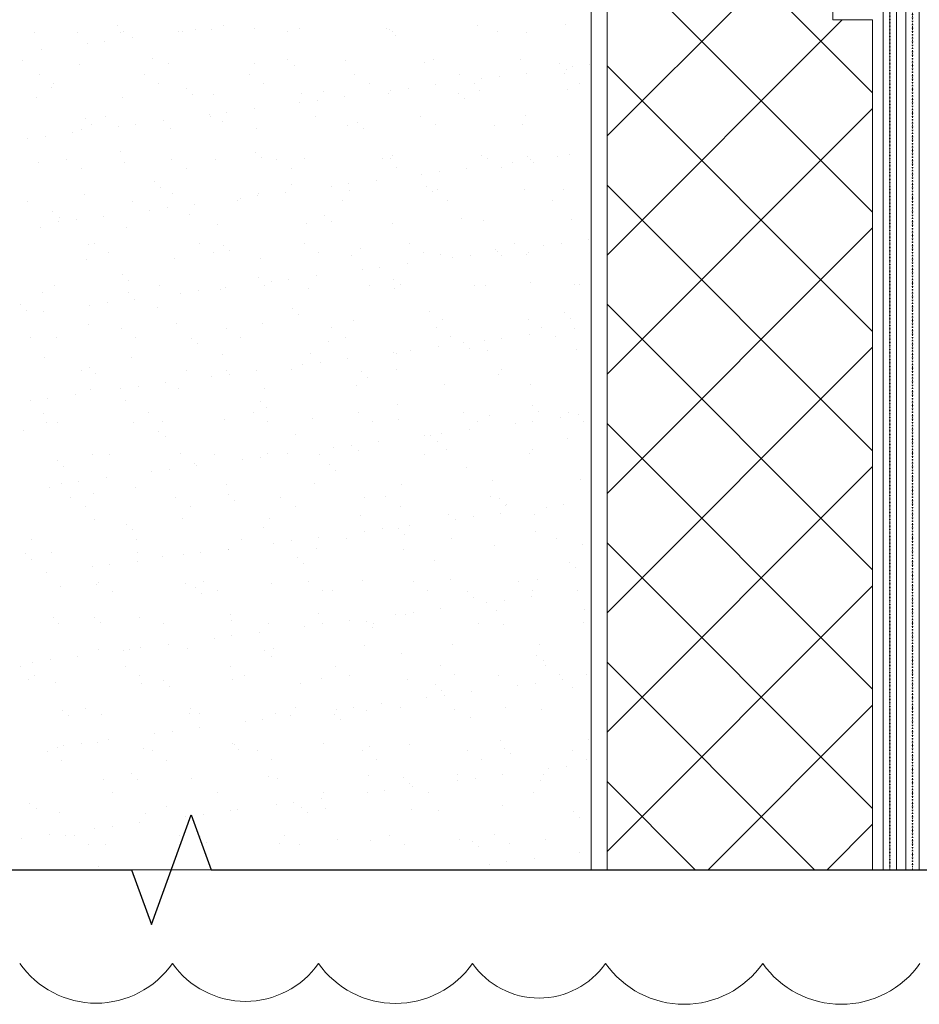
# Model space of a CAD drawing. Header units: millimetres. Extents: x 349531 to 1063351, y -131924 to 96186.
# Tile 31 of 230: x 474520 to 477907, y -61468 to -57762. Entities that reach past the tile are written whole.
import ezdxf

# ---------------------------------------------------------------- set-up
doc = ezdxf.new("R2010")
doc.units = ezdxf.units.MM
for name, pattern in [('пунктирнаяX2', [12.7, 0, -12.7]), ('Штрих-пунктирная', [20, 7.5, -2, 1, -2, 7.5]), ('штриховая 50', [1, 0.5, -0.5])]:
    doc.linetypes.add(name, pattern=pattern)
for name, color, linetype, lineweight in [('TN-Геотекстиль иглопробивной', 252, 'Штрих-пунктирная', 9), ('TN-ГИДРОИЗОЛЯЦИЯ БИТУМАЯ нижняя', 173, 'Continuous', 9), ('РАЗМЕРЫ', 1, 'Continuous', 9)]:
    doc.layers.add(name, color=color, linetype=linetype, lineweight=lineweight)

msp = doc.modelspace()

# ---------------------------------------------------------------- linework, layer by layer
at = {"lineweight": 15}
for p, q in [((476671.5, -60961.5), (476671.5, -56662.2)), ((471900.4, -60961.5), (476671.5, -60961.5))]:
    msp.add_line(p, q, dxfattribs=at)
at = {"lineweight": 20}
for p, q in [((476731.5, -56702.2), (476731.5, -60961.5)), ((477581.5, -57762.2), (477581.5, -57404.3)), ((477731.5, -57762.2), (477581.5, -57762.2)), ((477731.5, -60961.5), (477731.5, -57762.2))]:
    msp.add_line(p, q, dxfattribs=at)
at = {"linetype": 'Continuous', "lineweight": 9, "transparency": 33554559}
for p, q in [((477731.5, -58037.3), (476731.5, -57037.3)), ((476731.5, -58198.6), (477553.6, -57376.5)), ((477731.5, -58486.3), (476731.5, -57486.3)), ((476731.5, -58647.7), (477616.9, -57762.2)), ((477731.5, -58935.3), (476731.5, -57935.3)), ((476731.5, -59096.7), (477731.5, -58096.7)), ((477731.5, -59384.3), (476731.5, -58384.3)), ((476731.5, -59545.7), (477731.5, -58545.7)), ((477731.5, -59833.3), (476731.5, -58833.3)), ((476731.5, -59994.7), (477731.5, -58994.7)), ((477731.5, -60282.3), (476731.5, -59282.3)), ((476731.5, -60443.7), (477731.5, -59443.7)), ((477731.5, -60731.4), (476731.5, -59731.4)), ((476731.5, -60892.7), (477731.5, -59892.7)), ((477512.6, -60961.5), (476731.5, -60180.4)), ((477111.7, -60961.5), (477731.5, -60341.7)), ((477063.6, -60961.5), (476731.5, -60629.4)), ((477560.7, -60961.5), (477731.5, -60790.7))]:
    msp.add_line(p, q, dxfattribs=at)
at = {"linetype": 'Continuous', "lineweight": 9, "transparency": 33554687}
for p, q in [((474887.9, -57783.9), (474887.9, -57783.9)), ((476575.1, -57780.1), (476575.1, -57780.1)), ((474574.4, -57810.2), (474574.4, -57810.2)), ((474738.9, -57808.7), (474738.9, -57808.7)), ((474899.3, -57811.8), (474899.3, -57811.8)), ((474911.3, -57805.4), (474911.3, -57805.4)), ((475116.4, -57806.5), (475116.4, -57806.5)), ((475134.4, -57807.9), (475134.4, -57807.9)), ((475182.5, -57797.8), (475182.5, -57797.8)), ((475242.3, -57799.4), (475242.3, -57799.4)), ((475285.7, -57784.2), (475285.7, -57784.2)), ((475403.6, -57795.2), (475403.6, -57795.2)), ((475529.9, -57807.2), (475529.9, -57807.2)), ((475574.8, -57795.2), (475574.8, -57795.2)), ((475899.7, -57796.7), (475899.7, -57796.7)), ((475911.8, -57799.5), (475911.8, -57799.5)), ((475925.4, -57806.5), (475925.4, -57806.5)), ((475935.2, -57821), (475935.2, -57821)), ((476242.7, -57784.4), (476242.7, -57784.4)), ((476320.9, -57805.8), (476320.9, -57805.8)), ((476427.5, -57810.8), (476427.5, -57810.8)), ((474774.5, -57851.5), (474774.5, -57851.5)), ((474840.6, -57842.8), (474840.6, -57842.8)), ((474943.9, -57829.2), (474943.9, -57829.2)), ((474602, -57874.2), (474602, -57874.2)), ((474529.5, -57916.8), (474529.5, -57916.8)), ((474746.2, -57929.3), (474746.2, -57929.3)), ((475021.8, -57906.6), (475021.8, -57906.6)), ((475078.6, -57925), (475078.6, -57925)), ((475403.5, -57926.6), (475403.5, -57926.6)), ((475530, -57911), (475530, -57911)), ((475746.5, -57914.2), (475746.5, -57914.2)), ((476045.7, -57922.2), (476045.7, -57922.2)), ((476078.9, -57910), (476078.9, -57910)), ((476403.8, -57911.5), (476403.8, -57911.5)), ((476553.9, -57926.6), (476553.9, -57926.6)), ((476667, -57931.2), (476667, -57931.2)), ((474990.6, -57969), (474990.6, -57969)), ((475386.1, -57968.3), (475386.1, -57968.3)), ((475553.4, -57932.4), (475553.4, -57932.4)), ((475781.6, -57967.6), (475781.6, -57967.6)), ((476177.1, -57966.9), (476177.1, -57966.9)), ((476428.4, -57962.6), (476428.4, -57962.6)), ((476572.6, -57966.1), (476572.6, -57966.1)), ((476577.3, -57948), (476577.3, -57948)), ((476600.9, -57939.9), (476600.9, -57939.9)), ((474595.2, -57969.7), (474595.2, -57969.7)), ((474648.7, -58003.8), (474648.7, -58003.8)), ((475044.2, -58003.1), (475044.2, -58003.1)), ((475439.7, -58002.4), (475439.7, -58002.4)), ((475835.2, -58001.7), (475835.2, -58001.7)), ((476230.7, -58001), (476230.7, -58001)), ((476259, -57984.9), (476259, -57984.9)), ((476325.1, -57976.2), (476325.1, -57976.2)), ((476626.2, -58000.3), (476626.2, -58000.3)), ((474640, -58018.1), (474640, -58018.1)), ((475148.2, -58022.5), (475148.2, -58022.5)), ((475582.8, -58039.9), (475582.8, -58039.9)), ((475663.9, -58033.7), (475663.9, -58033.7)), ((475907.7, -58041.4), (475907.7, -58041.4)), ((475917.2, -58029.9), (475917.2, -58029.9)), ((475983.3, -58021.2), (475983.3, -58021.2)), ((476086.5, -58007.6), (476086.5, -58007.6)), ((476172.1, -58038), (476172.1, -58038)), ((476250.7, -58029.1), (476250.7, -58029.1)), ((476583.1, -58024.8), (476583.1, -58024.8)), ((474582.4, -58054.9), (474582.4, -58054.9)), ((474907.3, -58056.5), (474907.3, -58056.5)), ((475171.6, -58043.9), (475171.6, -58043.9)), ((475250.3, -58044.1), (475250.3, -58044.1)), ((475575.3, -58074.9), (475575.3, -58074.9)), ((475641.4, -58066.2), (475641.4, -58066.2)), ((475744.7, -58052.6), (475744.7, -58052.6)), ((476195.5, -58059.5), (476195.5, -58059.5)), ((475299.6, -58111.2), (475299.6, -58111.2)), ((475402.8, -58097.6), (475402.8, -58097.6)), ((474766.4, -58133.9), (474766.4, -58133.9)), ((474841.5, -58126.7), (474841.5, -58126.7)), ((475061, -58142.6), (475061, -58142.6)), ((475233.5, -58119.9), (475233.5, -58119.9)), ((475237, -58126), (475237, -58126)), ((475282.1, -58145.1), (475282.1, -58145.1)), ((475632.5, -58125.2), (475632.5, -58125.2)), ((475790.3, -58149.5), (475790.3, -58149.5)), ((476028, -58124.5), (476028, -58124.5)), ((476086.9, -58154.7), (476086.9, -58154.7)), ((476423.5, -58123.8), (476423.5, -58123.8)), ((474719.1, -58187.6), (474719.1, -58187.6)), ((474754.2, -58174), (474754.2, -58174)), ((474789.9, -58155.4), (474789.9, -58155.4)), ((474891.6, -58164.9), (474891.6, -58164.9)), ((474957.7, -58156.2), (474957.7, -58156.2)), ((475086.6, -58169.7), (475086.6, -58169.7)), ((475411.5, -58171.3), (475411.5, -58171.3)), ((475754.5, -58158.9), (475754.5, -58158.9)), ((475813.7, -58171), (475813.7, -58171)), ((476306, -58160.7), (476306, -58160.7)), ((476411.8, -58156.3), (476411.8, -58156.3)), ((474549.7, -58209.9), (474549.7, -58209.9)), ((474615.9, -58201.2), (474615.9, -58201.2)), ((474900.3, -58256.6), (474900.3, -58256.6)), ((475408.5, -58261), (475408.5, -58261)), ((474590.4, -58299.6), (474590.4, -58299.6)), ((474697.7, -58287.8), (474697.7, -58287.8)), ((474915.3, -58301.2), (474915.3, -58301.2)), ((475093.2, -58287), (475093.2, -58287)), ((475258.3, -58288.8), (475258.3, -58288.8)), ((475431.9, -58282.4), (475431.9, -58282.4)), ((475488.7, -58286.3), (475488.7, -58286.3)), ((475590.8, -58284.6), (475590.8, -58284.6)), ((475884.2, -58285.6), (475884.2, -58285.6)), ((475915.7, -58286.1), (475915.7, -58286.1)), ((475924.2, -58272.2), (475924.2, -58272.2)), ((476258.7, -58273.8), (476258.7, -58273.8)), ((476279.7, -58284.9), (476279.7, -58284.9)), ((476376.1, -58298.3), (476376.1, -58298.3)), ((476432.4, -58276.6), (476432.4, -58276.6)), ((476442.2, -58289.6), (476442.2, -58289.6)), ((476455.8, -58298), (476455.8, -58298)), ((476545.5, -58276), (476545.5, -58276)), ((476591.1, -58269.5), (476591.1, -58269.5)), ((474751.3, -58321.9), (474751.3, -58321.9)), ((475146.8, -58321.2), (475146.8, -58321.2)), ((475542.3, -58320.4), (475542.3, -58320.4)), ((475937.8, -58319.7), (475937.8, -58319.7)), ((476100.4, -58334.6), (476100.4, -58334.6)), ((476203.6, -58321), (476203.6, -58321)), ((476333.3, -58319), (476333.3, -58319)), ((475026.7, -58372.4), (475026.7, -58372.4)), ((475861.8, -58366), (475861.8, -58366)), ((476034.3, -58343.3), (476034.3, -58343.3)), ((475050.2, -58393.9), (475050.2, -58393.9)), ((475519.9, -58411), (475519.9, -58411)), ((475542.4, -58383.7), (475542.4, -58383.7)), ((475692.4, -58388.3), (475692.4, -58388.3)), ((475758.5, -58379.6), (475758.5, -58379.6)), ((475762.5, -58403.6), (475762.5, -58403.6)), ((476050.6, -58388), (476050.6, -58388)), ((476074, -58409.5), (476074, -58409.5)), ((476094.9, -58399.4), (476094.9, -58399.4)), ((476419.8, -58401), (476419.8, -58401)), ((476566.3, -58399.3), (476566.3, -58399.3)), ((474548.6, -58445.4), (474548.6, -58445.4)), ((474762.2, -58418.7), (474762.2, -58418.7)), ((474944.1, -58444.7), (474944.1, -58444.7)), ((475094.6, -58414.4), (475094.6, -58414.4)), ((475339.6, -58444), (475339.6, -58444)), ((475350.6, -58433.3), (475350.6, -58433.3)), ((475416.7, -58424.6), (475416.7, -58424.6)), ((475419.5, -58416), (475419.5, -58416)), ((475735.1, -58443.3), (475735.1, -58443.3)), ((476130.6, -58442.5), (476130.6, -58442.5)), ((476526.1, -58441.8), (476526.1, -58441.8)), ((474645, -58483.9), (474645, -58483.9)), ((475008.7, -58478.3), (475008.7, -58478.3)), ((475074.8, -58469.6), (475074.8, -58469.6)), ((475178.1, -58456), (475178.1, -58456)), ((474666.8, -58523.3), (474666.8, -58523.3)), ((474668.4, -58505.4), (474668.4, -58505.4)), ((474732.9, -58514.6), (474732.9, -58514.6)), ((474836.2, -58501), (474836.2, -58501)), ((475160.6, -58495.1), (475160.6, -58495.1)), ((475668.8, -58499.5), (475668.8, -58499.5)), ((475692.2, -58521), (475692.2, -58521)), ((476184.5, -58510.7), (476184.5, -58510.7)), ((476266.7, -58518.5), (476266.7, -58518.5)), ((476599.1, -58514.2), (476599.1, -58514.2)), ((474598.4, -58544.3), (474598.4, -58544.3)), ((474923.3, -58545.9), (474923.3, -58545.9)), ((475266.3, -58533.5), (475266.3, -58533.5)), ((475598.8, -58529.3), (475598.8, -58529.3)), ((475923.7, -58530.8), (475923.7, -58530.8)), ((476662.6, -58589.4), (476662.6, -58589.4)), ((474778.9, -58606.6), (474778.9, -58606.6)), ((474800.3, -58605.8), (474800.3, -58605.8)), ((475195.8, -58605.1), (475195.8, -58605.1)), ((475287, -58611), (475287, -58611)), ((475310.5, -58632.4), (475310.5, -58632.4)), ((475591.3, -58604.3), (475591.3, -58604.3)), ((475802.7, -58622.2), (475802.7, -58622.2)), ((475986.8, -58603.6), (475986.8, -58603.6)), ((476310.9, -58626.6), (476310.9, -58626.6)), ((476320.7, -58634.4), (476320.7, -58634.4)), ((476382.3, -58602.9), (476382.3, -58602.9)), ((476493.2, -58611.7), (476493.2, -58611.7)), ((476559.3, -58603), (476559.3, -58603)), ((474770.2, -58663.4), (474770.2, -58663.4)), ((474853.8, -58639.9), (474853.8, -58639.9)), ((475102.6, -58659.1), (475102.6, -58659.1)), ((475249.3, -58639.2), (475249.3, -58639.2)), ((475427.5, -58660.7), (475427.5, -58660.7)), ((475644.8, -58638.5), (475644.8, -58638.5)), ((475770.5, -58648.3), (475770.5, -58648.3)), ((476040.3, -58637.7), (476040.3, -58637.7)), ((476102.9, -58644.1), (476102.9, -58644.1)), ((476151.4, -58656.7), (476151.4, -58656.7)), ((476217.5, -58648), (476217.5, -58648)), ((476334.3, -58648), (476334.3, -58648)), ((476427.8, -58645.7), (476427.8, -58645.7)), ((476435.8, -58637), (476435.8, -58637)), ((475809.5, -58701.7), (475809.5, -58701.7)), ((475875.6, -58693), (475875.6, -58693)), ((475978.9, -58679.4), (475978.9, -58679.4)), ((474905.3, -58722.4), (474905.3, -58722.4)), ((474928.7, -58743.9), (474928.7, -58743.9)), ((475420.9, -58733.7), (475420.9, -58733.7)), ((475467.6, -58746.7), (475467.6, -58746.7)), ((475533.7, -58738), (475533.7, -58738)), ((475637, -58724.4), (475637, -58724.4)), ((475929.1, -58738), (475929.1, -58738)), ((474651.1, -58763.4), (474651.1, -58763.4)), ((475046.6, -58762.7), (475046.6, -58762.7)), ((475191.9, -58783), (475191.9, -58783)), ((475274.3, -58778.2), (475274.3, -58778.2)), ((475295.1, -58769.4), (475295.1, -58769.4)), ((475442.1, -58762), (475442.1, -58762)), ((475606.8, -58774), (475606.8, -58774)), ((475837.6, -58761.3), (475837.6, -58761.3)), ((475931.7, -58775.5), (475931.7, -58775.5)), ((475952.5, -58759.5), (475952.5, -58759.5)), ((476233.1, -58760.6), (476233.1, -58760.6)), ((476274.7, -58763.2), (476274.7, -58763.2)), ((476444.8, -58749.3), (476444.8, -58749.3)), ((476607.1, -58758.9), (476607.1, -58758.9)), ((476628.6, -58759.8), (476628.6, -58759.8)), ((474606.4, -58789), (474606.4, -58789)), ((474931.3, -58790.6), (474931.3, -58790.6)), ((474953.3, -58814.4), (474953.3, -58814.4)), ((475125.8, -58791.7), (475125.8, -58791.7)), ((474523.5, -58833.9), (474523.5, -58833.9)), ((474546.9, -58855.3), (474546.9, -58855.3)), ((474783.9, -58836.7), (474783.9, -58836.7)), ((474850, -58828), (474850, -58828)), ((475039.2, -58845.1), (475039.2, -58845.1)), ((475547.4, -58849.5), (475547.4, -58849.5)), ((474611.4, -58859.4), (474611.4, -58859.4)), ((475570.8, -58870.9), (475570.8, -58870.9)), ((475778.5, -58893.1), (475778.5, -58893.1)), ((476063, -58860.7), (476063, -58860.7)), ((476110.9, -58888.8), (476110.9, -58888.8)), ((476435.8, -58890.4), (476435.8, -58890.4)), ((476571.2, -58865.1), (476571.2, -58865.1)), ((476594.6, -58886.5), (476594.6, -58886.5)), ((474778.2, -58908.1), (474778.2, -58908.1)), ((474902.9, -58923.8), (474902.9, -58923.8)), ((475110.6, -58903.9), (475110.6, -58903.9)), ((475298.4, -58923.1), (475298.4, -58923.1)), ((475435.5, -58905.4), (475435.5, -58905.4)), ((475693.9, -58922.4), (475693.9, -58922.4)), ((476089.3, -58921.6), (476089.3, -58921.6)), ((476484.8, -58920.9), (476484.8, -58920.9)), ((476610.3, -58925.1), (476610.3, -58925.1)), ((474560.9, -58958.6), (474560.9, -58958.6)), ((474657.4, -58956.6), (474657.4, -58956.6)), ((474956.4, -58957.9), (474956.4, -58957.9)), ((475165.6, -58961), (475165.6, -58961)), ((475351.9, -58957.2), (475351.9, -58957.2)), ((475747.4, -58956.5), (475747.4, -58956.5)), ((476142.9, -58955.8), (476142.9, -58955.8)), ((476268.4, -58970.1), (476268.4, -58970.1)), ((476334.6, -58961.4), (476334.6, -58961.4)), ((476437.8, -58947.8), (476437.8, -58947.8)), ((476538.4, -58955), (476538.4, -58955)), ((475189, -58982.4), (475189, -58982.4)), ((475681.2, -58972.2), (475681.2, -58972.2)), ((475992.7, -59006.4), (475992.7, -59006.4)), ((476095.9, -58992.8), (476095.9, -58992.8)), ((476189.4, -58976.5), (476189.4, -58976.5)), ((476212.8, -58998), (476212.8, -58998)), ((476615.1, -59003.6), (476615.1, -59003.6)), ((474614.4, -59033.7), (474614.4, -59033.7)), ((474939.3, -59035.3), (474939.3, -59035.3)), ((475282.3, -59022.9), (475282.3, -59022.9)), ((475614.8, -59018.7), (475614.8, -59018.7)), ((475754.1, -59037.8), (475754.1, -59037.8)), ((475926.6, -59015.1), (475926.6, -59015.1)), ((475939.7, -59020.2), (475939.7, -59020.2)), ((476282.7, -59007.9), (476282.7, -59007.9)), ((474783.8, -59072.4), (474783.8, -59072.4)), ((475149.2, -59080.7), (475149.2, -59080.7)), ((475544.7, -59080), (475544.7, -59080)), ((475584.7, -59060.1), (475584.7, -59060.1)), ((475650.8, -59051.4), (475650.8, -59051.4)), ((475940.2, -59079.3), (475940.2, -59079.3)), ((476335.7, -59078.6), (476335.7, -59078.6)), ((474753.7, -59081.5), (474753.7, -59081.5)), ((474807.2, -59093.9), (474807.2, -59093.9)), ((475242.9, -59105.1), (475242.9, -59105.1)), ((475299.5, -59083.6), (475299.5, -59083.6)), ((475309, -59096.4), (475309, -59096.4)), ((475412.2, -59082.8), (475412.2, -59082.8)), ((475807.7, -59088), (475807.7, -59088)), ((475831.1, -59109.5), (475831.1, -59109.5)), ((476323.3, -59099.2), (476323.3, -59099.2)), ((474786.2, -59152.8), (474786.2, -59152.8)), ((474901, -59150.1), (474901, -59150.1)), ((474967.1, -59141.4), (474967.1, -59141.4)), ((475070.4, -59127.8), (475070.4, -59127.8)), ((475118.6, -59148.6), (475118.6, -59148.6)), ((475443.5, -59150.1), (475443.5, -59150.1)), ((475786.5, -59137.8), (475786.5, -59137.8)), ((476118.9, -59133.5), (476118.9, -59133.5)), ((476443.8, -59135.1), (476443.8, -59135.1)), ((474625.3, -59186.4), (474625.3, -59186.4)), ((474728.5, -59172.8), (474728.5, -59172.8)), ((474559.2, -59195.1), (474559.2, -59195.1)), ((474917.7, -59195.1), (474917.7, -59195.1)), ((475425.9, -59199.5), (475425.9, -59199.5)), ((475449.3, -59220.9), (475449.3, -59220.9)), ((475941.6, -59210.7), (475941.6, -59210.7)), ((476449.7, -59215.1), (476449.7, -59215.1)), ((474609.9, -59242.5), (474609.9, -59242.5)), ((475005.4, -59241.8), (475005.4, -59241.8)), ((475400.9, -59241.1), (475400.9, -59241.1)), ((475622.8, -59263.4), (475622.8, -59263.4)), ((475796.4, -59240.4), (475796.4, -59240.4)), ((475947.7, -59265), (475947.7, -59265)), ((476191.9, -59239.7), (476191.9, -59239.7)), ((476290.7, -59252.6), (476290.7, -59252.6)), ((476473.1, -59236.5), (476473.1, -59236.5)), ((476554.9, -59261.2), (476554.9, -59261.2)), ((476587.4, -59238.9), (476587.4, -59238.9)), ((476623.1, -59248.4), (476623.1, -59248.4)), ((474622.4, -59278.4), (474622.4, -59278.4)), ((474663.5, -59276.7), (474663.5, -59276.7)), ((474947.3, -59280), (474947.3, -59280)), ((475059, -59275.9), (475059, -59275.9)), ((475290.3, -59267.6), (475290.3, -59267.6)), ((475454.5, -59275.2), (475454.5, -59275.2)), ((475850, -59274.5), (475850, -59274.5)), ((476245.5, -59273.8), (476245.5, -59273.8)), ((476385.5, -59283.5), (476385.5, -59283.5)), ((476451.6, -59274.8), (476451.6, -59274.8)), ((476641, -59273.1), (476641, -59273.1)), ((474535.9, -59306.6), (474535.9, -59306.6)), ((475044.1, -59310.9), (475044.1, -59310.9)), ((475067.5, -59332.4), (475067.5, -59332.4)), ((475559.8, -59322.2), (475559.8, -59322.2)), ((476043.7, -59328.5), (476043.7, -59328.5)), ((476068, -59326.5), (476068, -59326.5)), ((476109.8, -59319.8), (476109.8, -59319.8)), ((476213, -59306.2), (476213, -59306.2)), ((476583.6, -59337.8), (476583.6, -59337.8)), ((475701.8, -59373.5), (475701.8, -59373.5)), ((475767.9, -59364.8), (475767.9, -59364.8)), ((475871.2, -59351.2), (475871.2, -59351.2)), ((476091.4, -59348), (476091.4, -59348)), ((474794.2, -59397.5), (474794.2, -59397.5)), ((474856.3, -59399.5), (474856.3, -59399.5)), ((475126.6, -59393.3), (475126.6, -59393.3)), ((475251.8, -59398.8), (475251.8, -59398.8)), ((475426.1, -59409.8), (475426.1, -59409.8)), ((475451.5, -59394.8), (475451.5, -59394.8)), ((475529.3, -59396.2), (475529.3, -59396.2)), ((475647.3, -59398), (475647.3, -59398)), ((475794.5, -59382.5), (475794.5, -59382.5)), ((476042.8, -59397.3), (476042.8, -59397.3)), ((476126.9, -59378.2), (476126.9, -59378.2)), ((476438.3, -59396.6), (476438.3, -59396.6)), ((476451.8, -59379.8), (476451.8, -59379.8)), ((474662.3, -59422.4), (474662.3, -59422.4)), ((474685.7, -59443.9), (474685.7, -59443.9)), ((475178, -59433.6), (475178, -59433.6)), ((475187.5, -59441.2), (475187.5, -59441.2)), ((475360, -59418.5), (475360, -59418.5)), ((475686.2, -59438), (475686.2, -59438)), ((476201.9, -59449.2), (476201.9, -59449.2)), ((474845.6, -59486.3), (474845.6, -59486.3)), ((475018.1, -59463.5), (475018.1, -59463.5)), ((475084.2, -59454.8), (475084.2, -59454.8)), ((475709.6, -59459.5), (475709.6, -59459.5)), ((474630.4, -59523.1), (474630.4, -59523.1)), ((474676.3, -59508.5), (474676.3, -59508.5)), ((474742.4, -59499.8), (474742.4, -59499.8)), ((474955.3, -59524.7), (474955.3, -59524.7)), ((475298.3, -59512.3), (475298.3, -59512.3)), ((475630.8, -59508.1), (475630.8, -59508.1)), ((475955.7, -59509.7), (475955.7, -59509.7)), ((476298.7, -59497.3), (476298.7, -59497.3)), ((476631.1, -59493.1), (476631.1, -59493.1)), ((474712.5, -59560.6), (474712.5, -59560.6)), ((474796.2, -59545.1), (474796.2, -59545.1)), ((475108, -59559.8), (475108, -59559.8)), ((475304.4, -59549.5), (475304.4, -59549.5)), ((475503.5, -59559.1), (475503.5, -59559.1)), ((475820.1, -59560.7), (475820.1, -59560.7)), ((475899, -59558.4), (475899, -59558.4)), ((476294.5, -59557.7), (476294.5, -59557.7)), ((474766.1, -59594.7), (474766.1, -59594.7)), ((475161.6, -59594), (475161.6, -59594)), ((475327.8, -59570.9), (475327.8, -59570.9)), ((475557, -59593.2), (475557, -59593.2)), ((475952.5, -59592.5), (475952.5, -59592.5)), ((476328.3, -59565.1), (476328.3, -59565.1)), ((476348, -59591.8), (476348, -59591.8)), ((476351.7, -59586.5), (476351.7, -59586.5)), ((476502.6, -59596.9), (476502.6, -59596.9)), ((476568.7, -59588.2), (476568.7, -59588.2)), ((475802.5, -59627.2), (475802.5, -59627.2)), ((476134.9, -59622.9), (476134.9, -59622.9)), ((476226.9, -59633.2), (476226.9, -59633.2)), ((476330.1, -59619.6), (476330.1, -59619.6)), ((476459.8, -59624.5), (476459.8, -59624.5)), ((474802.2, -59642.2), (474802.2, -59642.2)), ((474922.6, -59660.9), (474922.6, -59660.9)), ((475134.6, -59638), (475134.6, -59638)), ((475438.3, -59672.2), (475438.3, -59672.2)), ((475459.5, -59639.5), (475459.5, -59639.5)), ((475988.3, -59664.6), (475988.3, -59664.6)), ((476160.8, -59641.9), (476160.8, -59641.9)), ((474946, -59682.4), (474946, -59682.4)), ((475646.4, -59709.6), (475646.4, -59709.6)), ((475818.9, -59686.9), (475818.9, -59686.9)), ((475885, -59678.2), (475885, -59678.2)), ((475946.5, -59676.5), (475946.5, -59676.5)), ((475969.9, -59698), (475969.9, -59698)), ((476462.2, -59687.8), (476462.2, -59687.8)), ((474563.4, -59718.2), (474563.4, -59718.2)), ((474958.9, -59717.5), (474958.9, -59717.5)), ((475354.4, -59716.8), (475354.4, -59716.8)), ((475477.1, -59731.9), (475477.1, -59731.9)), ((475543.2, -59723.2), (475543.2, -59723.2)), ((475749.8, -59716.1), (475749.8, -59716.1)), ((476145.3, -59715.3), (476145.3, -59715.3)), ((476306.7, -59742), (476306.7, -59742)), ((476540.8, -59714.6), (476540.8, -59714.6)), ((476639.1, -59737.8), (476639.1, -59737.8)), ((474540.8, -59772.4), (474540.8, -59772.4)), ((474638.5, -59767.8), (474638.5, -59767.8)), ((474963.3, -59769.4), (474963.3, -59769.4)), ((475056.5, -59783.6), (475056.5, -59783.6)), ((475135.2, -59776.9), (475135.2, -59776.9)), ((475201.3, -59768.2), (475201.3, -59768.2)), ((475304.6, -59754.7), (475304.6, -59754.7)), ((475306.3, -59757), (475306.3, -59757)), ((475638.8, -59752.8), (475638.8, -59752.8)), ((475963.7, -59754.4), (475963.7, -59754.4)), ((474564.3, -59793.8), (474564.3, -59793.8)), ((474793.4, -59822), (474793.4, -59822)), ((474859.5, -59813.3), (474859.5, -59813.3)), ((474962.7, -59799.7), (474962.7, -59799.7)), ((475564.7, -59788), (475564.7, -59788)), ((475588.1, -59809.4), (475588.1, -59809.4)), ((476080.4, -59799.2), (476080.4, -59799.2)), ((476588.6, -59803.6), (476588.6, -59803.6)), ((474620.9, -59844.7), (474620.9, -59844.7)), ((476612, -59825), (476612, -59825)), ((474674.7, -59895.1), (474674.7, -59895.1)), ((474810.2, -59886.9), (474810.2, -59886.9)), ((474815.1, -59878.6), (474815.1, -59878.6)), ((475142.6, -59882.7), (475142.6, -59882.7)), ((475210.6, -59877.9), (475210.6, -59877.9)), ((475467.5, -59884.2), (475467.5, -59884.2)), ((475606.1, -59877.1), (475606.1, -59877.1)), ((475810.5, -59871.9), (475810.5, -59871.9)), ((476001.6, -59876.4), (476001.6, -59876.4)), ((476142.9, -59867.6), (476142.9, -59867.6)), ((476397.1, -59875.7), (476397.1, -59875.7)), ((476467.8, -59869.2), (476467.8, -59869.2)), ((474868.6, -59912.7), (474868.6, -59912.7)), ((475182.9, -59899.5), (475182.9, -59899.5)), ((475206.3, -59920.9), (475206.3, -59920.9)), ((475264.1, -59912), (475264.1, -59912)), ((475659.6, -59911.3), (475659.6, -59911.3)), ((475698.6, -59910.7), (475698.6, -59910.7)), ((476055.1, -59910.5), (476055.1, -59910.5)), ((476206.8, -59915), (476206.8, -59915)), ((476447.2, -59933), (476447.2, -59933)), ((476450.6, -59909.8), (476450.6, -59909.8)), ((476619.7, -59910.3), (476619.7, -59910.3)), ((476230.2, -59936.5), (476230.2, -59936.5)), ((476277.9, -59955.3), (476277.9, -59955.3)), ((476344, -59946.6), (476344, -59946.6)), ((475314.3, -60001.8), (475314.3, -60001.8)), ((475646.8, -59997.5), (475646.8, -59997.5)), ((475936, -60000.3), (475936, -60000.3)), ((475971.7, -59999.1), (475971.7, -59999.1)), ((476002.1, -59991.6), (476002.1, -59991.6)), ((476105.4, -59978), (476105.4, -59978)), ((476314.7, -59986.7), (476314.7, -59986.7)), ((476647.1, -59982.5), (476647.1, -59982.5)), ((474646.5, -60012.6), (474646.5, -60012.6)), ((474665.9, -60036.2), (474665.9, -60036.2)), ((474801.1, -60010.9), (474801.1, -60010.9)), ((474824.6, -60032.4), (474824.6, -60032.4)), ((474971.3, -60014.1), (474971.3, -60014.1)), ((475061.4, -60035.5), (475061.4, -60035.5)), ((475316.8, -60022.1), (475316.8, -60022.1)), ((475456.9, -60034.8), (475456.9, -60034.8)), ((475660.3, -60036.6), (475660.3, -60036.6)), ((475763.5, -60023.1), (475763.5, -60023.1)), ((475825, -60026.5), (475825, -60026.5)), ((475852.4, -60034.1), (475852.4, -60034.1)), ((476247.9, -60033.4), (476247.9, -60033.4)), ((476340.7, -60037.7), (476340.7, -60037.7)), ((476643.4, -60032.6), (476643.4, -60032.6)), ((475318.4, -60081.7), (475318.4, -60081.7)), ((475421.7, -60068.1), (475421.7, -60068.1)), ((475594.2, -60045.3), (475594.2, -60045.3)), ((475848.4, -60048), (475848.4, -60048)), ((475079.8, -60113.1), (475079.8, -60113.1)), ((475252.3, -60090.4), (475252.3, -60090.4)), ((475818.5, -60116.6), (475818.5, -60116.6)), ((476150.9, -60112.3), (476150.9, -60112.3)), ((476475.8, -60113.9), (476475.8, -60113.9)), ((474818.2, -60131.6), (474818.2, -60131.6)), ((474910.5, -60135.4), (474910.5, -60135.4)), ((474935, -60133.6), (474935, -60133.6)), ((474976.6, -60126.7), (474976.6, -60126.7)), ((475150.6, -60127.4), (475150.6, -60127.4)), ((475443.2, -60138), (475443.2, -60138)), ((475475.5, -60128.9), (475475.5, -60128.9)), ((475958.9, -60149.2), (475958.9, -60149.2)), ((476467.1, -60153.6), (476467.1, -60153.6)), ((474568.6, -60180.4), (474568.6, -60180.4)), ((474634.7, -60171.7), (474634.7, -60171.7)), ((474738, -60158.1), (474738, -60158.1)), ((475466.6, -60159.4), (475466.6, -60159.4)), ((476490.5, -60175), (476490.5, -60175)), ((474522.1, -60197.3), (474522.1, -60197.3)), ((474917.6, -60196.6), (474917.6, -60196.6)), ((475313.1, -60195.9), (475313.1, -60195.9)), ((475366.7, -60230), (475366.7, -60230)), ((475708.6, -60195.2), (475708.6, -60195.2)), ((475762.2, -60229.3), (475762.2, -60229.3)), ((476104.1, -60194.4), (476104.1, -60194.4)), ((476157.7, -60228.6), (476157.7, -60228.6)), ((476499.6, -60193.7), (476499.6, -60193.7)), ((476553.2, -60227.8), (476553.2, -60227.8)), ((476655.1, -60227.2), (476655.1, -60227.2)), ((474553.3, -60245.1), (474553.3, -60245.1)), ((474575.7, -60231.4), (474575.7, -60231.4)), ((474654.5, -60257.3), (474654.5, -60257.3)), ((474971.2, -60230.7), (474971.2, -60230.7)), ((474979.3, -60258.8), (474979.3, -60258.8)), ((475061.5, -60249.4), (475061.5, -60249.4)), ((475322.3, -60246.5), (475322.3, -60246.5)), ((475577.1, -60260.7), (475577.1, -60260.7)), ((475654.8, -60242.2), (475654.8, -60242.2)), ((475979.7, -60243.8), (475979.7, -60243.8)), ((476085.3, -60265), (476085.3, -60265)), ((476322.7, -60231.4), (476322.7, -60231.4)), ((476461.1, -60260), (476461.1, -60260)), ((476564.3, -60246.4), (476564.3, -60246.4)), ((475084.9, -60270.9), (475084.9, -60270.9)), ((476108.7, -60286.5), (476108.7, -60286.5)), ((476222.5, -60291.5), (476222.5, -60291.5)), ((476395, -60268.7), (476395, -60268.7)), ((476601, -60276.3), (476601, -60276.3)), ((475880.6, -60336.5), (475880.6, -60336.5)), ((476053.1, -60313.7), (476053.1, -60313.7)), ((476119.2, -60305), (476119.2, -60305)), ((474679.7, -60360.9), (474679.7, -60360.9)), ((474768.5, -60354.3), (474768.5, -60354.3)), ((474826.2, -60376.3), (474826.2, -60376.3)), ((475158.6, -60372.1), (475158.6, -60372.1)), ((475164, -60353.5), (475164, -60353.5)), ((475195.3, -60372.1), (475195.3, -60372.1)), ((475483.5, -60373.7), (475483.5, -60373.7)), ((475559.5, -60352.8), (475559.5, -60352.8)), ((475703.5, -60376.5), (475703.5, -60376.5)), ((475711.3, -60358.8), (475711.3, -60358.8)), ((475777.4, -60350.1), (475777.4, -60350.1)), ((475826.5, -60361.3), (475826.5, -60361.3)), ((475955, -60352.1), (475955, -60352.1)), ((476158.9, -60357.1), (476158.9, -60357.1)), ((476350.5, -60351.4), (476350.5, -60351.4)), ((476483.8, -60358.6), (476483.8, -60358.6)), ((474703.1, -60382.4), (474703.1, -60382.4)), ((475369.4, -60403.8), (475369.4, -60403.8)), ((475435.5, -60395.1), (475435.5, -60395.1)), ((475538.8, -60381.5), (475538.8, -60381.5)), ((475726.9, -60398), (475726.9, -60398)), ((476219.2, -60387.7), (476219.2, -60387.7)), ((475027.5, -60448.8), (475027.5, -60448.8)), ((475093.7, -60440.1), (475093.7, -60440.1)), ((475196.9, -60426.5), (475196.9, -60426.5)), ((474751.8, -60485.1), (474751.8, -60485.1)), ((474813.6, -60483.6), (474813.6, -60483.6)), ((474855, -60471.5), (474855, -60471.5)), ((475321.8, -60488), (475321.8, -60488)), ((475662.8, -60486.9), (475662.8, -60486.9)), ((475987.7, -60488.5), (475987.7, -60488.5)), ((476330.7, -60476.1), (476330.7, -60476.1)), ((476663.1, -60471.9), (476663.1, -60471.9)), ((474624.7, -60515.3), (474624.7, -60515.3)), ((474662.5, -60502), (474662.5, -60502)), ((474685.7, -60493.8), (474685.7, -60493.8)), ((474987.3, -60503.5), (474987.3, -60503.5)), ((475020.2, -60514.6), (475020.2, -60514.6)), ((475330.3, -60491.2), (475330.3, -60491.2)), ((475345.2, -60509.4), (475345.2, -60509.4)), ((475415.7, -60513.9), (475415.7, -60513.9)), ((475811.2, -60513.2), (475811.2, -60513.2)), ((475837.4, -60499.2), (475837.4, -60499.2)), ((476206.7, -60512.5), (476206.7, -60512.5)), ((476345.6, -60503.6), (476345.6, -60503.6)), ((476369, -60525), (476369, -60525)), ((476602.2, -60511.7), (476602.2, -60511.7)), ((474678.3, -60549.5), (474678.3, -60549.5)), ((475073.8, -60548.7), (475073.8, -60548.7)), ((475469.3, -60548), (475469.3, -60548)), ((475864.8, -60547.3), (475864.8, -60547.3)), ((476260.3, -60546.6), (476260.3, -60546.6)), ((476655.7, -60545.9), (476655.7, -60545.9)), ((474940, -60599.4), (474940, -60599.4)), ((476512.1, -60582.1), (476512.1, -60582.1)), ((476578.2, -60573.4), (476578.2, -60573.4)), ((474834.2, -60621), (474834.2, -60621)), ((474963.4, -60620.9), (474963.4, -60620.9)), ((475166.6, -60616.8), (475166.6, -60616.8)), ((475455.7, -60610.7), (475455.7, -60610.7)), ((475491.5, -60618.4), (475491.5, -60618.4)), ((475834.5, -60606), (475834.5, -60606)), ((475963.8, -60615), (475963.8, -60615)), ((475987.2, -60636.5), (475987.2, -60636.5)), ((476166.9, -60601.8), (476166.9, -60601.8)), ((476170.2, -60627.2), (476170.2, -60627.2)), ((476236.3, -60618.5), (476236.3, -60618.5)), ((476339.6, -60604.9), (476339.6, -60604.9)), ((476479.5, -60626.3), (476479.5, -60626.3)), ((476491.8, -60603.3), (476491.8, -60603.3)), ((474871.1, -60672.3), (474871.1, -60672.3)), ((475266.6, -60671.6), (475266.6, -60671.6)), ((475662.1, -60670.8), (475662.1, -60670.8)), ((475828.4, -60672.2), (475828.4, -60672.2)), ((475894.5, -60663.5), (475894.5, -60663.5)), ((475997.7, -60649.9), (475997.7, -60649.9)), ((476057.6, -60670.1), (476057.6, -60670.1)), ((476453, -60669.4), (476453, -60669.4)), ((474558.2, -60710.9), (474558.2, -60710.9)), ((475552.6, -60708.5), (475552.6, -60708.5)), ((475655.8, -60694.9), (475655.8, -60694.9)), ((474581.6, -60732.3), (474581.6, -60732.3)), ((474670.5, -60746.7), (474670.5, -60746.7)), ((474995.3, -60748.2), (474995.3, -60748.2)), ((475073.9, -60722.1), (475073.9, -60722.1)), ((475314, -60739.9), (475314, -60739.9)), ((475338.3, -60735.9), (475338.3, -60735.9)), ((475486.5, -60717.2), (475486.5, -60717.2)), ((475582.1, -60726.5), (475582.1, -60726.5)), ((475605.5, -60747.9), (475605.5, -60747.9)), ((475670.8, -60731.6), (475670.8, -60731.6)), ((475995.7, -60733.2), (475995.7, -60733.2)), ((476097.7, -60737.7), (476097.7, -60737.7)), ((476338.7, -60720.8), (476338.7, -60720.8)), ((476605.9, -60742.1), (476605.9, -60742.1)), ((476671.1, -60716.6), (476671.1, -60716.6)), ((474972.1, -60784.9), (474972.1, -60784.9)), ((475144.6, -60762.2), (475144.6, -60762.2)), ((475210.7, -60753.5), (475210.7, -60753.5)), ((476629.3, -60763.5), (476629.3, -60763.5)), ((474802.8, -60807.2), (474802.8, -60807.2)), ((474868.9, -60798.5), (474868.9, -60798.5)), ((474527, -60843.5), (474527, -60843.5)), ((474630.3, -60829.9), (474630.3, -60829.9)), ((474692.1, -60833.6), (474692.1, -60833.6)), ((474727.3, -60833.4), (474727.3, -60833.4)), ((475122.8, -60832.6), (475122.8, -60832.6)), ((475200.3, -60838), (475200.3, -60838)), ((475223.7, -60859.4), (475223.7, -60859.4)), ((475518.3, -60831.9), (475518.3, -60831.9)), ((475716, -60849.2), (475716, -60849.2)), ((475842.5, -60850.7), (475842.5, -60850.7)), ((475913.8, -60831.2), (475913.8, -60831.2)), ((476174.9, -60846.5), (476174.9, -60846.5)), ((476224.1, -60853.6), (476224.1, -60853.6)), ((476309.3, -60830.5), (476309.3, -60830.5)), ((476499.8, -60848), (476499.8, -60848)), ((474780.8, -60867.5), (474780.8, -60867.5)), ((474842.2, -60865.7), (474842.2, -60865.7)), ((475499.5, -60863.1), (475499.5, -60863.1)), ((475571.8, -60866), (475571.8, -60866)), ((475967.3, -60865.3), (475967.3, -60865.3)), ((476247.5, -60875), (476247.5, -60875)), ((476362.8, -60864.6), (476362.8, -60864.6)), ((476629.2, -60895.6), (476629.2, -60895.6)), ((476353.4, -60931.9), (476353.4, -60931.9)), ((476456.7, -60918.3), (476456.7, -60918.3)), ((474818.5, -60949.4), (474818.5, -60949.4)), ((475334.2, -60960.6), (475334.2, -60960.6)), ((476287.3, -60940.6), (476287.3, -60940.6))]:
    msp.add_line(p, q, dxfattribs=at)
at = {"linetype": 'Continuous'}
msp.add_lwpolyline([(471700.4, -60961.5), (474940.7, -60961.5), (474940.7, -60961.5), (475015.7, -61167.6), (475165.7, -60755.5), (475240.7, -60961.5), (475240.7, -60961.5), (478131.1, -60961.5)], dxfattribs=at)
at = {"layer": 'TN-Геотекстиль иглопробивной', "linetype": 'Continuous'}
for p, q in [((477821.5, -57672.2), (477821.5, -60961.5)), ((477771.5, -57722.2), (477771.5, -60961.5))]:
    msp.add_line(p, q, dxfattribs=at)
at = {"layer": 'TN-Геотекстиль иглопробивной', "linetype": 'пунктирнаяX2'}
msp.add_line((477796.5, -57697.2), (477796.5, -60961.5), dxfattribs=at)
at = {"layer": 'TN-Геотекстиль иглопробивной', "linetype": 'Штрих-пунктирная', "ltscale": 0.6}
msp.add_line((477796.5, -57697.2), (477796.5, -60961.5), dxfattribs=at)
at = {"layer": 'TN-ГИДРОИЗОЛЯЦИЯ БИТУМАЯ нижняя', "linetype": 'Continuous'}
for p, q in [((477906.5, -56437.2), (477906.5, -60961.5)), ((477856.5, -56487.2), (477856.5, -60961.5))]:
    msp.add_line(p, q, dxfattribs=at)
at = {"layer": 'TN-ГИДРОИЗОЛЯЦИЯ БИТУМАЯ нижняя', "linetype": 'пунктирнаяX2'}
msp.add_line((477881.5, -56462.2), (477881.5, -60961.5), dxfattribs=at)
at = {"layer": 'TN-ГИДРОИЗОЛЯЦИЯ БИТУМАЯ нижняя', "linetype": 'штриховая 50', "ltscale": 10}
msp.add_line((477881.5, -60961.5), (477881.5, -56462.2), dxfattribs=at)
at = {"layer": 'РАЗМЕРЫ', "color": 240, "true_color": 0xed1f24}
for centre, radius in [((474807.6, -61112.9), 351.2), ((475370.2, -61121.7), 335.7), ((475935, -61111.4), 353.8), ((476475.4, -61138.8), 305.9), ((477021.9, -61107.1), 361.2), ((477613.7, -61107.1), 361.2)]:
    msp.add_arc(centre, radius, 215, 325, dxfattribs=at)

doc.saveas('drawing.dxf')
